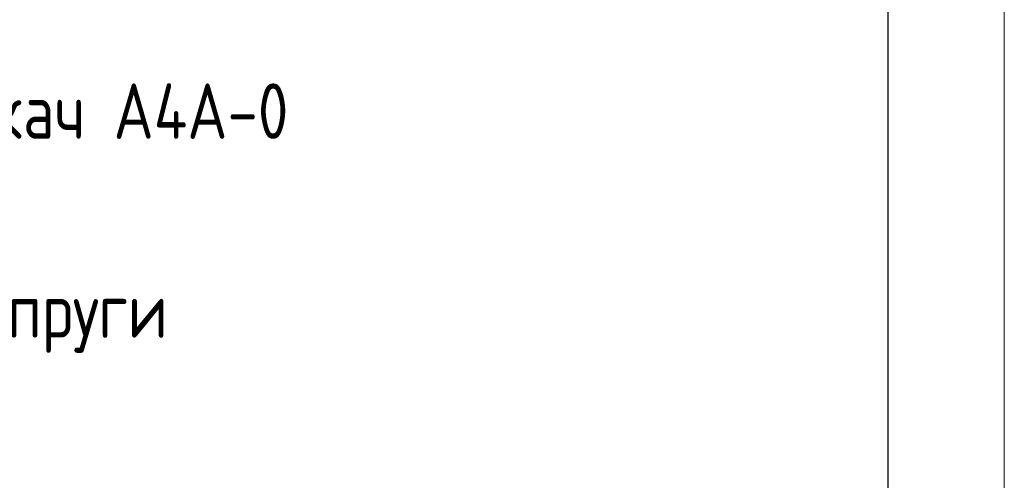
# Model space of a CAD drawing. Header units: millimetres. Extents: x 0 to 305, y 0 to 297.
# Tile 14 of 39: x 168 to 210, y 111 to 131. Entities that reach past the tile are written whole.
import ezdxf

# ---------------------------------------------------------------- set-up
doc = ezdxf.new("R2010")
doc.units = ezdxf.units.MM
doc.layers.add('ОСНОВНАЯ_НАДПИСЬ', color=7, linetype='Continuous')
doc.styles.add('SLDTEXTSTYLE1', font='ГОСТ тип А', dxfattribs={"bigfont": 'bigfont'})

# ---------------------------------------------------------------- blocks, each defined once
blk = doc.blocks.new('SW_NOTE_0_9')
at = {"layer": 'ОСНОВНАЯ_НАДПИСЬ', "color": 0, "insert": (0.542, 1.157), "char_height": 2.38125, "attachment_point": 1, "style": 'SLDTEXTSTYLE1'}
blk.add_mtext('обмежувач перенапруги', dxfattribs=at)
blk = doc.blocks.new('SW_NOTE_0_10')
at = {"layer": 'ОСНОВНАЯ_НАДПИСЬ', "color": 0, "char_height": 2.38125, "attachment_point": 1, "style": 'SLDTEXTSTYLE1'}
for s, insert in [('апаратний затискач А4А-0 ', (0.542, 2.766)), ('(без покриття)', (0.542, -1.409))]:
    blk.add_mtext(s, dxfattribs=dict(at, insert=insert))

msp = doc.modelspace()

# ---------------------------------------------------------------- linework, layer by layer
at = {"layer": 'ОСНОВНАЯ_НАДПИСЬ', "lineweight": 18}
msp.add_line((210, 297), (210, 0), dxfattribs=at)
at = {"layer": 'ОСНОВНАЯ_НАДПИСЬ', "lineweight": 25}
msp.add_line((205, 292), (205, 5), dxfattribs=at)

# ---------------------------------------------------------------- block references
at = {"layer": 'ОСНОВНАЯ_НАДПИСЬ'}
for name, p in [('SW_NOTE_0_10', (145.0734, 125.5774)), ('SW_NOTE_0_9', (145.0734, 118.6371))]:
    msp.add_blockref(name, p, dxfattribs=at)

doc.saveas('drawing.dxf')
